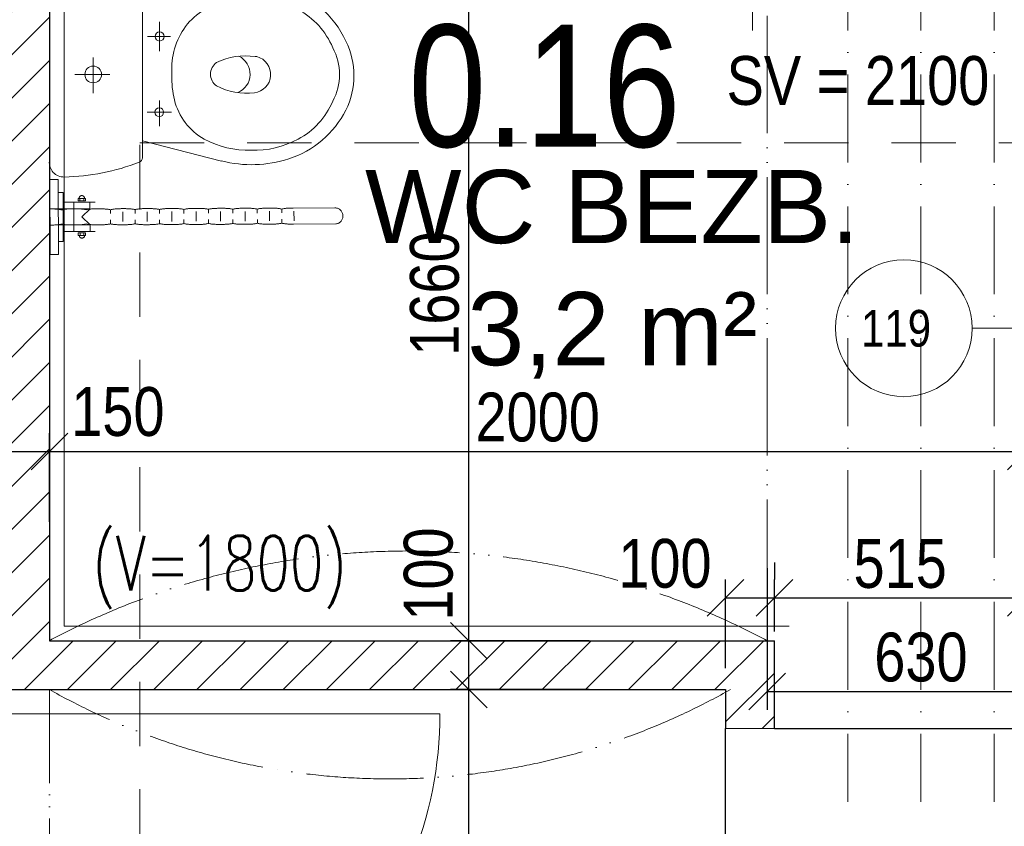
# Model space of a CAD drawing. Header units: millimetres. Extents: x -300958 to -108039, y 30118 to 292543.
# Tile 163 of 256: x -196533 to -194517, y 123305 to 124957. Entities that reach past the tile are written whole.
import ezdxf
from ezdxf.enums import TextEntityAlignment as Align

# ---------------------------------------------------------------- set-up
doc = ezdxf.new("R2010")
doc.units = ezdxf.units.MM
doc.header["$MEASUREMENT"] = 0
for name, pattern in [('ACAD_ISO05W100', [33, 24, -3, 0, -3, 0, -3]), ('ACAD_ISO10W100', [18, 12, -3, 0, -3]), ('DGN Style 2', [879.857395, 527.914437, -351.942958])]:
    doc.linetypes.add(name, pattern=pattern)
doc.layers.get('0').update_dxf_attribs({"lineweight": 13})
doc.layers.get('Defpoints').update_dxf_attribs({"color": 3, "lineweight": 13})
for name, color, linetype, lineweight in [('dims', 7, 'Continuous', 9), ('dvere', 7, 'Continuous', 9), ('Materiály', 1, 'Continuous', 13), ('navrh', 1, 'Continuous', 9), ('obklad', 8, 'Continuous', 5), ('OCEL', 7, 'Continuous', 13), ('popis', 7, 'Continuous', 9), ('PSV', 7, 'Continuous', 13), ('tenka', 7, 'Continuous', 13), ('texts', 3, 'Continuous', 30), ('walls', 7, 'Continuous', 13), ('zařizovací předměty', 7, 'Continuous', 9)]:
    doc.layers.add(name, color=color, linetype=linetype, lineweight=lineweight)
doc.styles.add('GENERATED_STYLE_8', font='arial.ttf')
doc.styles.get("Standard").update_dxf_attribs({"font": 'txt.shx'})
doc.styles.add('STYLE-0', font='ARIALN.TTF')
doc.styles.add('Style-Arial', font='arial.ttf')
doc.dimstyles.new('arch', dxfattribs={"dimscale": 50, "dimtxt": 2.5, "dimasz": 2.5, "dimexe": 1.25, "dimexo": 0.9, "dimtad": 1, "dimdec": 0, "dimtxsty": 'STYLE-0', "dimblk": 'ARCHTICK', "dimcen": 2.5, "dimadec": 0, "dimazin": 0, "dimtfac": 1, "dimtdec": 0, "dimtmove": 2, "dimatfit": 3, "dimldrblk": 'ARCHTICK', "dimfxl": 0, "dimarcsym": 0})

# ---------------------------------------------------------------- blocks, each defined once
blk = doc.blocks.new('wc_kombi')
at = {"color": 0, "linetype": 'ByBlock', "lineweight": -2}
for p, q in [((0.1775, 0), (-0.1775, 0)), ((0.0002, -0.1237), (0.0002, -0.0524)), ((-0.0347, -0.0898), (0.0384, -0.0898)), ((-0.1356, -0.1907), (-0.1773, -0.3527)), ((-0.1706, -0.1907), (0.1706, -0.1907)), ((0.1357, -0.1907), (-0.1356, -0.1907)), ((-0.0778, -0.2013), (-0.0778, -0.2482)), ((0.0775, -0.2004), (0.0775, -0.2501)), ((0.1773, -0.3527), (0.1357, -0.1907)), ((-0.1078, -0.2257), (-0.0478, -0.2257)), ((0.0534, -0.2257), (0.106, -0.2257)), ((0.0013, -0.2508), (-0.0024, -0.2508)), ((-0.0366, -0.4251), (-0.0367, -0.4214))]:
    blk.add_line(p, q, dxfattribs=at)
for centre, radius in [((0, -0.0898), 0.0171), ((-0.0778, -0.2257), 0.00927), ((0.0775, -0.2252), 0.0089)]:
    blk.add_circle(centre, radius, dxfattribs=at)
for centre, radius, start, end in [((-0.1801, -0.0299), 0.03, 84.9385, 181.5621), ((0.1801, -0.0299), 0.03, 358.4383, 95.0618), ((0.2615, -0.0178), 0.4718, 181.5608, 200.6512), ((-0.2615, -0.0178), 0.4718, 339.3489, 358.4387), ((-0.1706, -0.1807), 0.01, 200.6489, 270.0028), ((0.1706, -0.1807), 0.01, 270, 339.3483), ((-0.0114, -0.3985), 0.148, 86.5055, 126.0101), ((0.006, -0.4465), 0.1958, 76.3604, 91.3715), ((0.0217, -0.3796), 0.1271, 29.404, 76.1254), ((-0.0104, -0.3911), 0.1427, 128.0842, 148.8348), ((0.0459, -0.4104), 0.2012, 152.4237, 180.8026), ((-0.0371, -0.4083), 0.1924, 358.536, 28.2377), ((0.1001, -0.402), 0.1382, 154.478, 188.0608), ((-0.0005, -0.3598), 0.0297, 36.344, 144.2662), ((-0.0958, -0.404), 0.1343, 353.2317, 27.4086), ((0.0816, -0.4165), 0.2666, 166.1457, 193.5616), ((-0.0653, -0.4139), 0.2501, 342.2461, 14.1632), ((-0.0006, -0.3697), 0.0413, 206.767, 336.409), ((0.0659, -0.4119), 0.2212, 180.3296, 206.1001), ((0, -0.4154), 0.0378, 194.8362, 353.2743), ((-0.0346, -0.4193), 0.19, 331.7361, 1.8342), ((0.013, -0.4271), 0.1975, 195.246, 245.7395), ((-0.019, -0.4276), 0.2019, 297.1495, 341.935), ((0.0046, -0.437), 0.1552, 207.7501, 247.4669), ((-0.0065, -0.4349), 0.1579, 292.8858, 331.8972), ((0, -0.4814), 0.1131, 240.9792, 299.0208), ((0.0025, -0.4644), 0.1593, 243.6726, 296.3274)]:
    blk.add_arc(centre, radius, start, end, dxfattribs=at)
blk = doc.blocks.new('_ArchTick')
at = {"color": 0, "linetype": 'ByBlock', "flags": 128}
blk.add_lwpolyline([(-0.5, -0.5), (0.5, 0.5)], dxfattribs=at)
blk = doc.blocks.new('*D2607')
at = {"layer": 'Defpoints', "color": 0, "linetype": 'Continuous'}
for p in [(-194472.6, 123772.7), (-194472.6, 123769.9), (-194987.6, 123628.6)]:
    blk.add_point(p, dxfattribs=at)
at = {"layer": 'dims', "color": 0, "linetype": 'Continuous', "lineweight": -2}
for p, q in [((-194472.6, 123844.9), (-194472.6, 123810.2)), ((-194987.6, 123703.6), (-194987.6, 123810.2)), ((-194987.6, 123772.7), (-194472.6, 123772.7))]:
    blk.add_line(p, q, dxfattribs=at)
at = {"layer": 'dims', "color": 0, "linetype": 'Continuous', "lineweight": -2, "xscale": 75, "yscale": 75, "zscale": 75, "rotation": 180}
blk.add_blockref('_ArchTick', (-194987.6, 123772.7), dxfattribs=at)
at = {"layer": 'dims', "color": 0, "linetype": 'Continuous', "lineweight": -2, "xscale": 75, "yscale": 75, "zscale": 75}
blk.add_blockref('_ArchTick', (-194472.6, 123772.7), dxfattribs=at)
at = {"layer": 'dims', "color": 0, "linetype": 'Continuous', "insert": (-194730.1, 123842.5), "char_height": 100, "attachment_point": 5, "style": 'STYLE-0'}
blk.add_mtext('515', dxfattribs=at)
blk = doc.blocks.new('*D2608')
at = {"layer": 'Defpoints', "color": 0, "linetype": 'Continuous'}
for p in [(-194987.6, 123772.7), (-194987.6, 123769.9), (-195087.6, 123553.6)]:
    blk.add_point(p, dxfattribs=at)
at = {"layer": 'dims', "color": 0, "linetype": 'Continuous', "lineweight": -2}
for p, q in [((-194987.6, 123844.9), (-194987.6, 123810.2)), ((-195087.6, 123628.6), (-195087.6, 123810.2)), ((-195087.6, 123772.7), (-194987.6, 123772.7))]:
    blk.add_line(p, q, dxfattribs=at)
at = {"layer": 'dims', "color": 0, "linetype": 'Continuous', "lineweight": -2, "xscale": 75, "yscale": 75, "zscale": 75, "rotation": 180}
blk.add_blockref('_ArchTick', (-195087.6, 123772.7), dxfattribs=at)
at = {"layer": 'dims', "color": 0, "linetype": 'Continuous', "lineweight": -2, "xscale": 75, "yscale": 75, "zscale": 75}
blk.add_blockref('_ArchTick', (-194987.6, 123772.7), dxfattribs=at)
at = {"layer": 'dims', "color": 0, "linetype": 'Continuous', "insert": (-195211.9, 123842.8), "char_height": 100, "attachment_point": 5, "style": 'STYLE-0'}
blk.add_mtext('100', dxfattribs=at)
blk = doc.blocks.new('*D2611')
at = {"layer": 'Defpoints', "color": 0, "linetype": 'Continuous'}
for p in [(-195613.5, 125345), (-195291.9, 125345), (-195291.9, 123685)]:
    blk.add_point(p, dxfattribs=at)
at = {"layer": 'dims', "color": 0, "linetype": 'Continuous', "lineweight": -2}
for p, q in [((-195366.9, 125345), (-195651, 125345)), ((-195613.5, 123685), (-195613.5, 125345)), ((-195366.9, 123685), (-195651, 123685))]:
    blk.add_line(p, q, dxfattribs=at)
at = {"layer": 'dims', "color": 0, "linetype": 'Continuous', "lineweight": -2, "xscale": 75, "yscale": 75, "zscale": 75}
for p, rotation in [((-195613.5, 125345), 90), ((-195613.5, 123685), 270)]:
    blk.add_blockref('_ArchTick', p, dxfattribs=dict(at, rotation=rotation))
at = {"layer": 'dims', "color": 0, "linetype": 'Continuous', "insert": (-195683.3, 124396.1), "char_height": 100, "attachment_point": 5, "rotation": 90, "style": 'STYLE-0'}
blk.add_mtext('1660', dxfattribs=at)
blk = doc.blocks.new('*D2612')
at = {"layer": 'Defpoints', "color": 0, "linetype": 'Continuous'}
for p in [(-195613.5, 123685), (-195291.9, 123685), (-195291.9, 123585)]:
    blk.add_point(p, dxfattribs=at)
at = {"layer": 'dims', "color": 0, "linetype": 'Continuous', "lineweight": -2}
for p, q in [((-195366.9, 123685), (-195651, 123685)), ((-195613.5, 123585), (-195613.5, 123685)), ((-195366.9, 123585), (-195651, 123585))]:
    blk.add_line(p, q, dxfattribs=at)
at = {"layer": 'dims', "color": 0, "linetype": 'Continuous', "lineweight": -2, "xscale": 75, "yscale": 75, "zscale": 75}
for p, rotation in [((-195613.5, 123685), 90), ((-195613.5, 123585), 270)]:
    blk.add_blockref('_ArchTick', p, dxfattribs=dict(at, rotation=rotation))
at = {"layer": 'dims', "color": 0, "linetype": 'Continuous', "insert": (-195696, 123821.5), "char_height": 100, "attachment_point": 5, "rotation": 90, "style": 'STYLE-0'}
blk.add_mtext('100', dxfattribs=at)
blk = doc.blocks.new('*D2613')
at = {"layer": 'Defpoints', "color": 0, "linetype": 'Continuous'}
for p in [(-195613.5, 123585), (-195291.9, 123585), (-195291.9, 121285)]:
    blk.add_point(p, dxfattribs=at)
at = {"layer": 'dims', "color": 0, "linetype": 'Continuous', "lineweight": -2}
for p, q in [((-195366.9, 123585), (-195651, 123585)), ((-195613.5, 121285), (-195613.5, 123585)), ((-195366.9, 121285), (-195651, 121285))]:
    blk.add_line(p, q, dxfattribs=at)
at = {"layer": 'dims', "color": 0, "linetype": 'Continuous', "lineweight": -2, "xscale": 75, "yscale": 75, "zscale": 75}
for p, rotation in [((-195613.5, 123585), 90), ((-195613.5, 121285), 270)]:
    blk.add_blockref('_ArchTick', p, dxfattribs=dict(at, rotation=rotation))
at = {"layer": 'dims', "color": 0, "linetype": 'Continuous', "insert": (-195683.3, 122766.3), "char_height": 100, "attachment_point": 5, "rotation": 90, "style": 'STYLE-0'}
blk.add_mtext('2300', dxfattribs=at)
blk = doc.blocks.new('*D2614')
at = {"layer": 'Defpoints', "color": 0, "linetype": 'Continuous'}
for p in [(-194472.6, 124072.7), (-194472.6, 124069.9), (-196472.6, 123853.6)]:
    blk.add_point(p, dxfattribs=at)
at = {"layer": 'dims', "color": 0, "linetype": 'Continuous', "lineweight": -2}
for p, q in [((-194472.6, 124144.9), (-194472.6, 124110.2)), ((-196472.6, 123928.6), (-196472.6, 124110.2)), ((-196472.6, 124072.7), (-194472.6, 124072.7))]:
    blk.add_line(p, q, dxfattribs=at)
at = {"layer": 'dims', "color": 0, "linetype": 'Continuous', "lineweight": -2, "xscale": 75, "yscale": 75, "zscale": 75, "rotation": 180}
blk.add_blockref('_ArchTick', (-196472.6, 124072.7), dxfattribs=at)
at = {"layer": 'dims', "color": 0, "linetype": 'Continuous', "lineweight": -2, "xscale": 75, "yscale": 75, "zscale": 75}
blk.add_blockref('_ArchTick', (-194472.6, 124072.7), dxfattribs=at)
at = {"layer": 'dims', "color": 0, "linetype": 'Continuous', "insert": (-195472.6, 124142.5), "char_height": 100, "attachment_point": 5, "style": 'STYLE-0'}
blk.add_mtext('2000', dxfattribs=at)
blk = doc.blocks.new('*D2615')
at = {"layer": 'Defpoints', "color": 0, "linetype": 'Continuous'}
for p in [(-196472.6, 124072.7), (-196622.6, 123886.3), (-196472.6, 123879.3)]:
    blk.add_point(p, dxfattribs=at)
at = {"layer": 'dims', "color": 0, "linetype": 'Continuous', "lineweight": -2}
for p, q in [((-196622.6, 123961.3), (-196622.6, 124110.2)), ((-196472.6, 123954.3), (-196472.6, 124110.2)), ((-196622.6, 124072.7), (-196472.6, 124072.7))]:
    blk.add_line(p, q, dxfattribs=at)
at = {"layer": 'dims', "color": 0, "linetype": 'Continuous', "lineweight": -2, "xscale": 75, "yscale": 75, "zscale": 75, "rotation": 180}
blk.add_blockref('_ArchTick', (-196622.6, 124072.7), dxfattribs=at)
at = {"layer": 'dims', "color": 0, "linetype": 'Continuous', "lineweight": -2, "xscale": 75, "yscale": 75, "zscale": 75}
blk.add_blockref('_ArchTick', (-196472.6, 124072.7), dxfattribs=at)
at = {"layer": 'dims', "color": 0, "linetype": 'Continuous', "insert": (-196332.3, 124153.8), "char_height": 100, "attachment_point": 5, "style": 'STYLE-0'}
blk.add_mtext('150', dxfattribs=at)
blk = doc.blocks.new('*D2046')
at = {"layer": 'Defpoints', "color": 0, "linetype": 'Continuous'}
for p in [(-195002.6, 123908.6), (-194372.6, 123728.6), (-194372.6, 123581)]:
    blk.add_point(p, dxfattribs=at)
at = {"layer": 'dims', "color": 0, "linetype": 'Continuous', "lineweight": -2}
for p, q in [((-195002.6, 123833.6), (-195002.6, 123543.5)), ((-194372.6, 123653.6), (-194372.6, 123543.5)), ((-195002.6, 123581), (-194372.6, 123581))]:
    blk.add_line(p, q, dxfattribs=at)
at = {"layer": 'dims', "color": 0, "linetype": 'Continuous', "lineweight": -2, "xscale": 75, "yscale": 75, "zscale": 75, "rotation": 180}
blk.add_blockref('_ArchTick', (-195002.6, 123581), dxfattribs=at)
at = {"layer": 'dims', "color": 0, "linetype": 'Continuous', "lineweight": -2, "xscale": 75, "yscale": 75, "zscale": 75}
blk.add_blockref('_ArchTick', (-194372.6, 123581), dxfattribs=at)
at = {"layer": 'dims', "color": 0, "linetype": 'Continuous', "insert": (-194687.6, 123650.8), "char_height": 100, "attachment_point": 5, "style": 'STYLE-0'}
blk.add_mtext('630', dxfattribs=at)

msp = doc.modelspace()

# ---------------------------------------------------------------- hatches: boundary and pattern name
at = {"layer": 'Materiály', "linetype": 'Continuous'}
h = msp.add_hatch(dxfattribs=at)
h.set_pattern_fill('ANSI31', color=256, scale=500, style=0)
h.set_pattern_definition([(45, (31500, 0), (-44.194174, 44.194174), [])])
h.paths.add_polyline_path([(-196622.6, 124745), (-196622.6, 123585), (-195087.6, 123585), (-195087.6, 123505), (-195002.6, 123505), (-195002.6, 123685), (-196472.6, 123685), (-196472.6, 124662.2, -0.044202), (-196472.6, 124667.5), (-196472.6, 125022.5, -0.044199), (-196472.6, 125027.8), (-196472.6, 125345), (-196582.7, 125345, -0.008368), (-196622.6, 125322.8)])
h.paths.add_polyline_path([(-194987.6, 123685), (-195002.6, 123685), (-195002.6, 123505), (-194987.6, 123505)])
h.paths.add_polyline_path([(-196582.7, 125345), (-196622.6, 125345), (-196622.6, 125322.8, 0.008368)], flags=17)

# ---------------------------------------------------------------- linework, layer by layer
at = {"layer": 'dvere', "linetype": 'Continuous'}
for p, q in [((-194582.5, 124325), (-193535.3, 124325)), ((-196622.6, 123535), (-196472.6, 123535))]:
    msp.add_line(p, q, dxfattribs=at)
at = {"layer": 'dvere', "linetype": 'ACAD_ISO05W100', "ltscale": 8}
msp.add_line((-196472.6, 123585), (-196472.6, 122685), dxfattribs=at)
at = {"layer": 'dvere', "linetype": 'Continuous', "flags": 128}
msp.add_lwpolyline([(-196472.6, 123535), (-195672.6, 123535), (-196472.6, 123535), (-195672.6, 123535, -0.414214), (-196472.6, 122735)], format="xyb", dxfattribs=at)
at = {"layer": 'navrh', "linetype": 'Continuous', "lineweight": 30}
for p, q in [((-196472.6, 125345), (-196472.6, 123685)), ((-196472.6, 123685), (-194987.6, 123685)), ((-194987.6, 123505), (-194987.6, 123685)), ((-196622.6, 123585), (-195087.6, 123585)), ((-195087.6, 123585), (-195087.6, 123505))]:
    msp.add_line(p, q, dxfattribs=at)
at = {"layer": 'obklad', "linetype": 'Continuous', "flags": 128}
msp.add_lwpolyline([(-195032.6, 124935), (-195032.6, 124935), (-195032.6, 124935), (-195032.6, 125315), (-196442.6, 125315), (-196442.6, 123715), (-194957.6, 123715), (-194957.6, 123715), (-194957.6, 123715), (-194957.6, 123715)], dxfattribs=at)
at = {"layer": 'OCEL', "linetype": 'ACAD_ISO10W100', "ltscale": 15}
for p, q in [((-194837.6, 125115), (-194837.6, 123355)), ((-194687.6, 125115), (-194687.6, 123355)), ((-194537.6, 125115), (-194537.6, 123355))]:
    msp.add_line(p, q, dxfattribs=at)
at = {"layer": 'PSV', "linetype": 'Continuous', "lineweight": 0}
msp.add_circle((-194722.6, 124325), 140.1, dxfattribs=at)
at = {"layer": 'tenka', "linetype": 'ACAD_ISO05W100', "ltscale": 10}
msp.add_line((-195002.6, 124965), (-195002.6, 123685), dxfattribs=at)
at = {"layer": 'tenka', "linetype": 'DGN Style 2', "ltscale": 0.25}
for p, q in [((-196287.6, 124705), (-190867.6, 124705)), ((-196287.6, 115770), (-196287.6, 124705))]:
    msp.add_line(p, q, dxfattribs=at)
at = {"layer": 'tenka', "linetype": 'Continuous'}
msp.add_line((-194987.6, 123505), (-195087.6, 123505), dxfattribs=at)
at = {"layer": 'tenka', "linetype": 'ACAD_ISO05W100', "ltscale": 10, "flags": 128}
for points in [[(-195002.6, 123685, 0.250035), (-196472.6, 123685)], [(-195077.6, 123585, -0.262619), (-196472.6, 123585)]]:
    msp.add_lwpolyline(points, format="xyb", dxfattribs=at)
at = {"layer": 'walls', "linetype": 'Continuous', "lineweight": 30}
for p, q in [((-195087.6, 122785), (-195087.6, 123505)), ((-194987.6, 123505), (-194472.6, 123505))]:
    msp.add_line(p, q, dxfattribs=at)
at = {"layer": 'zařizovací předměty'}
for points in [[(-196454.5, 124629.7), (-196453.9, 124476.5), (-196471.1, 124476.4), (-196471.7, 124629.6), (-196454.5, 124629.7)], [(-196454.4, 124603.2), (-196444.3, 124603.2), (-196444, 124503), (-196454, 124503), (-196454.4, 124603.2)], [(-196444.2, 124583.2), (-196379.1, 124583.4)], [(-196422.3, 124523.5), (-196422.5, 124583.3)], [(-196413.6, 124586.1), (-196398.6, 124586.2), (-196398.6, 124591.2), (-196413.6, 124591.1), (-196413.6, 124586.1)], [(-196411.6, 124591.4), (-196411.6, 124591.4), (-196411.5, 124591.9), (-196411.4, 124592.5), (-196411.3, 124593), (-196411.1, 124593.5), (-196410.9, 124594), (-196410.6, 124594.4), (-196410.3, 124594.8), (-196410, 124595.2), (-196409.6, 124595.6), (-196409.2, 124595.9), (-196408.7, 124596.2), (-196408.2, 124596.4), (-196407.7, 124596.6), (-196407.2, 124596.7), (-196406.7, 124596.8), (-196406.1, 124596.8), (-196405.6, 124596.8), (-196405, 124596.7), (-196404.5, 124596.6), (-196404, 124596.4), (-196403.5, 124596.2), (-196403.1, 124595.9), (-196402.7, 124595.6), (-196402.3, 124595.3), (-196401.9, 124594.9), (-196401.6, 124594.5), (-196401.3, 124594), (-196401.1, 124593.5), (-196400.9, 124593), (-196400.8, 124592.5), (-196400.7, 124592)], [(-196410.1, 124591.2), (-196410, 124586.3)], [(-196402.1, 124591.2), (-196402.1, 124586.3)], [(-196389.4, 124570), (-196389.5, 124583.4)], [(-196472.6, 124569.4), (-196472.6, 124569.4), (-196471, 124569.5), (-196469.4, 124569.5), (-196467.9, 124569.5), (-196466.3, 124569.4), (-196464.8, 124569.4), (-196463.2, 124569.4), (-196461.6, 124569.3), (-196460.1, 124569.3), (-196458.5, 124569.2), (-196457, 124569), (-196455.4, 124568.9), (-196453.8, 124568.7), (-196452.3, 124568.5), (-196450.7, 124568.2), (-196449.1, 124567.9), (-196447.6, 124567.5), (-196446, 124567.9), (-196444.4, 124568.2), (-196442.8, 124568.5), (-196441.3, 124568.7), (-196439.7, 124568.9), (-196438.1, 124569.1), (-196436.5, 124569.2), (-196434.9, 124569.4), (-196433.4, 124569.4), (-196431.8, 124569.5), (-196430.2, 124569.6), (-196428.6, 124569.6), (-196427, 124569.6), (-196425.5, 124569.6), (-196423.9, 124569.6), (-196422.3, 124569.7), (-196420.7, 124569.7), (-196419.2, 124569.7), (-196417.6, 124569.7), (-196416.1, 124569.6), (-196414.5, 124569.6), (-196413, 124569.6), (-196411.4, 124569.5), (-196409.9, 124569.5), (-196408.3, 124569.4), (-196406.7, 124569.2), (-196405.2, 124569.1), (-196403.6, 124568.9), (-196402.1, 124568.7), (-196400.5, 124568.4), (-196399, 124568.1), (-196397.4, 124567.7), (-196395.8, 124568.1), (-196394.3, 124568.4), (-196392.7, 124568.7), (-196391.1, 124568.9), (-196389.5, 124569.1), (-196388, 124569.3), (-196386.4, 124569.4), (-196384.8, 124569.6), (-196383.3, 124569.6), (-196381.7, 124569.7), (-196380.1, 124569.8), (-196378.5, 124569.8), (-196377, 124569.8), (-196375.4, 124569.8), (-196373.8, 124569.9), (-196372.2, 124569.9), (-196370.7, 124569.8), (-196369.1, 124569.7), (-196367.6, 124569.6), (-196366, 124569.6), (-196364.5, 124569.5), (-196362.9, 124569.5), (-196361.4, 124569.5), (-196359.8, 124569.4), (-196358.3, 124569.3), (-196356.8, 124569.3), (-196355.2, 124569.1), (-196353.7, 124569), (-196352.1, 124568.8), (-196350.6, 124568.6), (-196349, 124568.3), (-196347.5, 124568), (-196345.9, 124568.3), (-196344.3, 124568.6), (-196342.7, 124568.9), (-196341.2, 124569.1), (-196339.6, 124569.3), (-196338, 124569.5), (-196336.4, 124569.7), (-196334.9, 124569.8), (-196333.3, 124569.9), (-196331.7, 124569.9), (-196330.1, 124570), (-196328.6, 124570), (-196327, 124570), (-196325.4, 124570.1), (-196323.8, 124570.1), (-196322.3, 124570.1), (-196320.7, 124570.1), (-196319.2, 124570.1), (-196317.6, 124570.1), (-196316, 124570.1), (-196314.4, 124570), (-196312.8, 124570), (-196311.3, 124569.9), (-196309.7, 124569.9), (-196308.1, 124569.8), (-196306.5, 124569.6), (-196304.9, 124569.5), (-196303.4, 124569.3), (-196301.8, 124569), (-196300.3, 124568.8), (-196298.8, 124568.5), (-196297.3, 124568.1), (-196295.7, 124568.5), (-196294.2, 124568.8), (-196292.6, 124569.1), (-196291, 124569.3), (-196289.5, 124569.5), (-196287.9, 124569.7), (-196286.3, 124569.8), (-196284.7, 124569.9), (-196283.2, 124570), (-196281.6, 124570.1), (-196280, 124570.1), (-196278.5, 124570.2), (-196276.9, 124570.2), (-196275.3, 124570.2), (-196273.8, 124570.2), (-196272.2, 124570.2), (-196270.6, 124570.2), (-196269, 124570.2), (-196267.5, 124570.2), (-196265.9, 124570.2), (-196264.3, 124570.2), (-196262.8, 124570.1), (-196261.2, 124570.1), (-196259.7, 124570), (-196258.1, 124569.9), (-196256.5, 124569.8), (-196255, 124569.6), (-196253.4, 124569.5), (-196251.8, 124569.2), (-196250.3, 124569), (-196248.7, 124568.7), (-196247.1, 124568.3), (-196245.6, 124568.7), (-196244, 124569), (-196242.4, 124569.3), (-196240.9, 124569.5), (-196239.3, 124569.7), (-196237.7, 124569.9), (-196236.2, 124570), (-196234.6, 124570.1), (-196233, 124570.2), (-196231.5, 124570.3), (-196229.9, 124570.3), (-196228.3, 124570.4), (-196226.8, 124570.4), (-196225.2, 124570.4), (-196223.6, 124570.4), (-196222.1, 124570.4), (-196220.5, 124570.4), (-196218.9, 124570.4), (-196217.4, 124570.4), (-196215.8, 124570.4), (-196214.2, 124570.4), (-196212.7, 124570.4), (-196211.1, 124570.3), (-196209.5, 124570.2), (-196207.9, 124570.1), (-196206.4, 124570), (-196204.8, 124569.9), (-196203.2, 124569.7), (-196201.7, 124569.4), (-196200.1, 124569.2), (-196198.5, 124568.9), (-196196.9, 124568.5), (-196195.4, 124568.9), (-196193.8, 124569.2), (-196192.3, 124569.5), (-196190.7, 124569.7), (-196189.1, 124569.9), (-196187.6, 124570.1), (-196186, 124570.2), (-196184.4, 124570.3), (-196182.9, 124570.4), (-196181.3, 124570.5), (-196179.7, 124570.5), (-196178.2, 124570.6), (-196176.6, 124570.6), (-196175, 124570.6), (-196173.5, 124570.6), (-196171.9, 124570.6), (-196170.3, 124570.6), (-196168.8, 124570.6), (-196167.2, 124570.6), (-196165.7, 124570.6), (-196164.1, 124570.6), (-196162.5, 124570.6), (-196161, 124570.5), (-196159.4, 124570.4), (-196157.9, 124570.3), (-196156.3, 124570.2), (-196154.7, 124570.1), (-196153.2, 124569.9), (-196151.6, 124569.6), (-196150, 124569.4), (-196148.5, 124569.1), (-196146.9, 124568.7), (-196145.4, 124569.1), (-196143.8, 124569.4), (-196142.3, 124569.7), (-196140.7, 124569.9), (-196139.2, 124570.1), (-196137.6, 124570.3), (-196136, 124570.4), (-196134.5, 124570.5), (-196132.9, 124570.6), (-196131.3, 124570.7), (-196129.7, 124570.7), (-196128.2, 124570.8), (-196126.6, 124570.8), (-196125, 124570.8), (-196123.4, 124570.8), (-196121.9, 124570.8), (-196120.3, 124570.8), (-196118.8, 124570.8), (-196117.2, 124570.8), (-196115.7, 124570.8), (-196114.1, 124570.8), (-196112.5, 124570.8), (-196111, 124570.7), (-196109.4, 124570.6), (-196107.9, 124570.5), (-196106.3, 124570.4), (-196104.8, 124570.3), (-196103.2, 124570.1), (-196101.6, 124569.8), (-196100.1, 124569.6), (-196098.5, 124569.3), (-196097, 124568.9), (-196095.4, 124569.3), (-196093.8, 124569.6), (-196092.3, 124569.9), (-196090.7, 124570.1), (-196089.1, 124570.3), (-196087.6, 124570.5), (-196086, 124570.6), (-196084.4, 124570.7), (-196082.8, 124570.8), (-196081.3, 124570.9), (-196079.7, 124570.9), (-196078.1, 124571), (-196076.6, 124571), (-196075, 124571), (-196073.4, 124571), (-196071.9, 124571), (-196070.3, 124571), (-196068.7, 124571), (-196067.1, 124571), (-196065.6, 124571), (-196064, 124571), (-196062.4, 124571), (-196060.9, 124570.9), (-196059.3, 124570.8), (-196057.7, 124570.7), (-196056.1, 124570.6), (-196054.6, 124570.5), (-196053, 124570.3), (-196051.4, 124570), (-196049.9, 124569.8), (-196048.3, 124569.5), (-196046.7, 124569.1), (-196045.2, 124569.5), (-196043.6, 124569.8), (-196042.1, 124570.1), (-196040.5, 124570.3), (-196039, 124570.5), (-196037.4, 124570.7), (-196035.9, 124570.8), (-196034.3, 124570.9), (-196032.7, 124571), (-196031.2, 124571.1), (-196029.6, 124571.1), (-196028, 124571.2), (-196026.4, 124571.2), (-196024.9, 124571.2), (-196023.3, 124571.2), (-196021.7, 124571.2), (-196020.2, 124571.2), (-196018.6, 124571.2), (-196017.1, 124571.2), (-196015.5, 124571.2), (-196013.9, 124571.2), (-196012.4, 124571.2), (-196010.8, 124571.1), (-196009.3, 124571), (-196007.7, 124570.9), (-196006.1, 124570.8), (-196004.6, 124570.7), (-196003, 124570.5), (-196001.5, 124570.2), (-195999.9, 124570), (-195998.3, 124569.7), (-195996.8, 124569.3), (-195995.2, 124569.7), (-195993.6, 124570), (-195992, 124570.3), (-195990.5, 124570.5), (-195988.9, 124570.7), (-195987.3, 124570.9), (-195985.7, 124571), (-195984.1, 124571.1), (-195982.6, 124571.2), (-195981, 124571.3), (-195979.4, 124571.4), (-195977.8, 124571.4), (-195976.2, 124571.4), (-195974.7, 124571.4), (-195973.1, 124571.4)], [(-196469.3, 124569.5), (-196389.1, 124569.8), (-196405.9, 124553.4), (-196389.2, 124536.7)], [(-196347.3, 124567.9), (-196347.2, 124559.9)], [(-196322.2, 124563.6), (-196322.2, 124543.6)], [(-196297.2, 124568.1), (-196297.1, 124560.1)], [(-196272.1, 124563.8), (-196272, 124543.8)], [(-196247.1, 124568.3), (-196247, 124560.3)], [(-196222, 124564), (-196221.9, 124544)], [(-196197, 124568.5), (-196197, 124560.5)], [(-196171.9, 124564.2), (-196171.9, 124544.2)], [(-196146.9, 124568.7), (-196146.9, 124560.7)], [(-196121.8, 124564.4), (-196121.8, 124544.4)], [(-196096.8, 124568.9), (-196096.8, 124560.9)], [(-196071.8, 124564.6), (-196071.7, 124544.6)], [(-196046.7, 124569.1), (-196046.7, 124561.1)], [(-196021.7, 124564.8), (-196021.6, 124544.8)], [(-195996.6, 124569.3), (-195996.6, 124561.3)], [(-195973.1, 124571.4), (-195887.7, 124571.8), (-195887.7, 124571.8), (-195886, 124571.7), (-195884.3, 124571.4), (-195882.7, 124571), (-195881.2, 124570.5), (-195879.8, 124569.8), (-195878.4, 124568.9), (-195877.2, 124568), (-195876, 124566.9), (-195875, 124565.7), (-195874.1, 124564.4), (-195873.3, 124563), (-195872.6, 124561.5), (-195872.1, 124560), (-195871.7, 124558.4), (-195871.5, 124556.7), (-195871.4, 124555), (-195871.5, 124553.3), (-195871.7, 124551.6), (-195872.2, 124550), (-195872.7, 124548.5), (-195873.4, 124547.1), (-195874.2, 124545.8), (-195875.1, 124544.6), (-195876.1, 124543.4), (-195877.3, 124542.4), (-195878.5, 124541.5), (-195879.9, 124540.7), (-195881.3, 124540), (-195882.8, 124539.5), (-195884.3, 124539.1), (-195885.9, 124538.9), (-195972.8, 124538.4)], [(-195971.6, 124565), (-195971.5, 124545)], [(-196472.4, 124536.5), (-196472.4, 124536.5), (-196470.9, 124536.5), (-196469.3, 124536.5), (-196467.7, 124536.5), (-196466.2, 124536.5), (-196464.6, 124536.6), (-196463.1, 124536.6), (-196461.5, 124536.7), (-196459.9, 124536.8), (-196458.4, 124536.9), (-196456.8, 124537), (-196455.3, 124537.2), (-196453.7, 124537.4), (-196452.1, 124537.6), (-196450.6, 124537.9), (-196449, 124538.2), (-196447.5, 124538.6), (-196445.9, 124538.2), (-196444.3, 124537.9), (-196442.7, 124537.7), (-196441.2, 124537.4), (-196439.6, 124537.2), (-196438, 124537.1), (-196436.5, 124537), (-196434.9, 124536.9), (-196433.3, 124536.8), (-196431.8, 124536.7), (-196430.2, 124536.7), (-196428.6, 124536.7), (-196427, 124536.7), (-196425.5, 124536.7), (-196423.9, 124536.7), (-196422.3, 124536.7), (-196420.8, 124536.7), (-196419.2, 124536.7), (-196417.6, 124536.7), (-196416.1, 124536.7), (-196414.5, 124536.8), (-196413, 124536.8), (-196411.4, 124536.9), (-196409.8, 124537), (-196408.3, 124537.1), (-196406.7, 124537.2), (-196405.2, 124537.4), (-196403.6, 124537.6), (-196402.1, 124537.8), (-196400.5, 124538.1), (-196398.9, 124538.4), (-196397.4, 124538.8), (-196395.8, 124538.4), (-196394.2, 124538.1), (-196392.6, 124537.9), (-196391, 124537.6), (-196389.4, 124537.4), (-196387.9, 124537.3), (-196386.3, 124537.2), (-196384.8, 124537.1), (-196383.2, 124537), (-196381.7, 124536.9), (-196380.1, 124536.9), (-196378.6, 124536.9), (-196377, 124536.9), (-196375.5, 124536.9), (-196373.9, 124536.9), (-196372.4, 124536.9), (-196370.8, 124536.9), (-196369.2, 124536.9), (-196367.6, 124536.9), (-196366, 124536.9), (-196364.5, 124537), (-196362.9, 124537), (-196361.3, 124537.1), (-196359.7, 124537.2), (-196358.1, 124537.3), (-196356.6, 124537.4), (-196355, 124537.6), (-196353.4, 124537.8), (-196351.9, 124538), (-196350.3, 124538.3), (-196348.7, 124538.6), (-196347.2, 124539), (-196345.7, 124538.6), (-196344.2, 124538.3), (-196342.7, 124538.1), (-196341.1, 124537.8), (-196339.6, 124537.6), (-196338, 124537.5), (-196336.4, 124537.4), (-196334.8, 124537.3), (-196333.2, 124537.2), (-196331.7, 124537.1), (-196330.1, 124537.1), (-196328.5, 124537.1), (-196326.9, 124537.1), (-196325.3, 124537.1), (-196323.7, 124537.1), (-196322.1, 124537.1), (-196320.6, 124537.1), (-196319.1, 124537.1), (-196317.5, 124537.1), (-196316, 124537.1), (-196314.4, 124537.2), (-196312.8, 124537.2), (-196311.3, 124537.3), (-196309.7, 124537.4), (-196308.2, 124537.5), (-196306.6, 124537.6), (-196305, 124537.8), (-196303.5, 124537.9), (-196301.9, 124538.2), (-196300.4, 124538.4), (-196298.9, 124538.8), (-196297.3, 124539.1), (-196295.8, 124538.8), (-196294.2, 124538.5), (-196292.6, 124538.2), (-196291, 124538), (-196289.5, 124537.8), (-196287.9, 124537.6), (-196286.3, 124537.5), (-196284.7, 124537.4), (-196283.2, 124537.3), (-196281.6, 124537.3), (-196280, 124537.2), (-196278.4, 124537.2), (-196276.9, 124537.2), (-196275.3, 124537.2), (-196273.7, 124537.2), (-196272.1, 124537.2), (-196270.6, 124537.2), (-196269, 124537.2), (-196267.4, 124537.2), (-196265.9, 124537.3), (-196264.3, 124537.3), (-196262.7, 124537.4), (-196261.2, 124537.4), (-196259.6, 124537.5), (-196258, 124537.6), (-196256.5, 124537.8), (-196254.9, 124537.9), (-196253.3, 124538.1), (-196251.8, 124538.4), (-196250.2, 124538.6), (-196248.6, 124539), (-196247.1, 124539.3), (-196245.5, 124539), (-196243.9, 124538.7), (-196242.4, 124538.4), (-196240.8, 124538.2), (-196239.2, 124538), (-196237.7, 124537.8), (-196236.1, 124537.7), (-196234.6, 124537.6), (-196233, 124537.5), (-196231.5, 124537.5), (-196229.9, 124537.5), (-196228.4, 124537.4), (-196226.8, 124537.4), (-196225.3, 124537.4), (-196223.7, 124537.4), (-196222.2, 124537.4), (-196220.6, 124537.4), (-196219, 124537.4), (-196217.4, 124537.5), (-196215.9, 124537.5), (-196214.3, 124537.5), (-196212.7, 124537.6), (-196211.1, 124537.6), (-196209.5, 124537.7), (-196207.9, 124537.8), (-196206.3, 124538), (-196204.8, 124538.1), (-196203.2, 124538.3), (-196201.6, 124538.6), (-196200, 124538.9), (-196198.4, 124539.2), (-196196.8, 124539.5), (-196195.3, 124539.2), (-196193.7, 124538.9), (-196192.2, 124538.6), (-196190.6, 124538.4), (-196189, 124538.2), (-196187.5, 124538.1), (-196185.9, 124537.9), (-196184.4, 124537.8), (-196182.8, 124537.8), (-196181.3, 124537.7), (-196179.7, 124537.7), (-196178.2, 124537.6), (-196176.6, 124537.6), (-196175, 124537.6), (-196173.5, 124537.6), (-196171.9, 124537.6), (-196170.4, 124537.6), (-196168.8, 124537.6), (-196167.2, 124537.7), (-196165.6, 124537.7), (-196164.1, 124537.7), (-196162.5, 124537.8), (-196160.9, 124537.8), (-196159.3, 124537.9), (-196157.8, 124538), (-196156.2, 124538.2), (-196154.6, 124538.3), (-196153, 124538.5), (-196151.5, 124538.8), (-196149.9, 124539.1), (-196148.3, 124539.4), (-196146.8, 124539.7), (-196145.2, 124539.4), (-196143.6, 124539.1), (-196142.1, 124538.8), (-196140.5, 124538.6), (-196138.9, 124538.4), (-196137.4, 124538.3), (-196135.8, 124538.1), (-196134.2, 124538), (-196132.7, 124538), (-196131.1, 124537.9), (-196129.6, 124537.9), (-196128, 124537.8), (-196126.4, 124537.8), (-196124.9, 124537.8), (-196123.3, 124537.8), (-196121.7, 124537.8), (-196120.2, 124537.8), (-196118.6, 124537.9), (-196117.1, 124537.9), (-196115.5, 124537.9), (-196113.9, 124537.9), (-196112.4, 124538), (-196110.8, 124538), (-196109.3, 124538.1), (-196107.7, 124538.2), (-196106.1, 124538.4), (-196104.6, 124538.6), (-196103, 124538.8), (-196101.5, 124539), (-196099.9, 124539.3), (-196098.3, 124539.6), (-196096.8, 124539.9), (-196095.2, 124539.6), (-196093.7, 124539.3), (-196092.1, 124539), (-196090.5, 124538.8), (-196089, 124538.6), (-196087.4, 124538.5), (-196085.8, 124538.3), (-196084.3, 124538.2), (-196082.7, 124538.2), (-196081.1, 124538.1), (-196079.6, 124538.1), (-196078, 124538.1), (-196076.4, 124538), (-196074.9, 124538), (-196073.3, 124538), (-196071.7, 124538), (-196070.2, 124538.1), (-196068.6, 124538.1), (-196067, 124538.1), (-196065.5, 124538.1), (-196063.9, 124538.1), (-196062.3, 124538.2), (-196060.8, 124538.3), (-196059.2, 124538.3), (-196057.6, 124538.4), (-196056.1, 124538.6), (-196054.5, 124538.8), (-196052.9, 124539), (-196051.4, 124539.2), (-196049.8, 124539.5), (-196048.2, 124539.8), (-196046.7, 124540.2), (-196045.1, 124539.8), (-196043.5, 124539.5), (-196042, 124539.2), (-196040.4, 124539), (-196038.8, 124538.8), (-196037.3, 124538.7), (-196035.7, 124538.5), (-196034.1, 124538.4), (-196032.6, 124538.4), (-196031, 124538.3), (-196029.5, 124538.3), (-196027.9, 124538.3), (-196026.3, 124538.2), (-196024.8, 124538.2), (-196023.2, 124538.2), (-196021.6, 124538.3), (-196020.1, 124538.3), (-196018.5, 124538.3), (-196016.9, 124538.3), (-196015.4, 124538.3), (-196013.8, 124538.3), (-196012.3, 124538.4), (-196010.7, 124538.5), (-196009.1, 124538.5), (-196007.6, 124538.7), (-196006, 124538.8), (-196004.5, 124539), (-196002.9, 124539.2), (-196001.3, 124539.4), (-195999.8, 124539.7), (-195998.2, 124540), (-195996.7, 124540.4), (-195995.1, 124540), (-195993.5, 124539.7), (-195991.9, 124539.4), (-195990.4, 124539.2), (-195988.8, 124539), (-195987.2, 124538.9), (-195985.7, 124538.7), (-195984.1, 124538.6), (-195982.5, 124538.6), (-195980.9, 124538.5), (-195979.4, 124538.5), (-195977.8, 124538.5), (-195976.2, 124538.5), (-195974.7, 124538.4), (-195973.1, 124538.5)], [(-196347.2, 124547.1), (-196347.2, 124539)], [(-196297.1, 124547.2), (-196297, 124539.2)], [(-196247, 124547.4), (-196247, 124539.4)], [(-196196.9, 124547.6), (-196196.9, 124539.6)], [(-196146.8, 124547.8), (-196146.8, 124539.8)], [(-196096.7, 124548), (-196096.7, 124540)], [(-196046.6, 124548.2), (-196046.6, 124540.2)], [(-195996.5, 124548.4), (-195996.5, 124540.4)], [(-196389.2, 124536.7), (-196470.3, 124536.4)], [(-196444, 124523.1), (-196378.9, 124523.3)], [(-196413.3, 124515.4), (-196398.3, 124515.4), (-196398.3, 124520.4), (-196413.3, 124520.4), (-196413.3, 124515.4)], [(-196409.8, 124515.3), (-196409.8, 124520.3)], [(-196401.8, 124515.4), (-196401.9, 124520.3)], [(-196389.2, 124523.6), (-196389.3, 124536.7)], [(-196411.2, 124515.2), (-196411.2, 124515.2), (-196411.2, 124514.6), (-196411.1, 124514.1), (-196411, 124513.5), (-196410.8, 124513), (-196410.6, 124512.6), (-196410.3, 124512.1), (-196410, 124511.7), (-196409.6, 124511.3), (-196409.2, 124511), (-196408.8, 124510.6), (-196408.4, 124510.4), (-196407.9, 124510.1), (-196407.4, 124510), (-196406.9, 124509.8), (-196406.3, 124509.8), (-196405.8, 124509.7), (-196405.2, 124509.8), (-196404.7, 124509.8), (-196404.2, 124510), (-196403.7, 124510.2), (-196403.2, 124510.4), (-196402.7, 124510.7), (-196402.3, 124511), (-196401.9, 124511.3), (-196401.6, 124511.7), (-196401.3, 124512.2), (-196401, 124512.6), (-196400.8, 124513.1), (-196400.6, 124513.6), (-196400.5, 124514.1), (-196400.4, 124514.6)]]:
    msp.add_lwpolyline(points, dxfattribs=at)

# ---------------------------------------------------------------- block references
at = {"layer": 'zařizovací předměty', "linetype": 'Continuous', "extrusion": (0, 0, -1), "xscale": -1000, "yscale": -1000, "zscale": 1000, "rotation": 90}
msp.add_blockref('wc_kombi', (196472.6, 124845), dxfattribs=at)

# ---------------------------------------------------------------- texts
at = {"layer": 'dims', "linetype": 'Continuous', "style": 'STYLE-0'}
msp.add_text('SV = 2100', height=100, dxfattribs=at).set_placement((-194816.6, 124832.7), align=Align.MIDDLE_CENTER)
at = {"layer": 'obklad', "linetype": 'Continuous', "insert": (-196384.5, 123896.7), "char_height": 112, "attachment_point": 4, "rotation": 0.0012, "line_spacing_factor": 0.765173, "style": 'Style-Arial'}
msp.add_mtext('\\A1;{\\Fromans|c238;\\W0.7143; \\P(V=1800)}', dxfattribs=at)
at = {"layer": 'popis', "linetype": 'Continuous', "lineweight": 0, "insert": (-195319.8, 124649.4), "char_height": 150, "width": 1303.837, "attachment_point": 2, "style": 'GENERATED_STYLE_8'}
msp.add_mtext('WC BEZB. \\P3,2 m²', dxfattribs=at)
at = {"layer": 'PSV', "linetype": 'Continuous', "lineweight": 0, "style": 'STYLE-0'}
msp.add_text('119', height=75, dxfattribs=at).set_placement((-194738.5, 124325), align=Align.MIDDLE_CENTER)
at = {"layer": 'texts', "linetype": 'Continuous', "lineweight": 0, "insert": (-195458.6, 124820), "char_height": 250, "attachment_point": 5, "line_spacing_factor": 0.722892}
msp.add_mtext('{\\fArial Narrow|b0|i0|c238|p39;0.16}', dxfattribs=at)

# ---------------------------------------------------------------- dimensions: what is measured, and where the dimension line sits
at = {"layer": 'dims', "linetype": 'Continuous'}
for base, p1, p2, picture, middle in [((-195613.5, 125345), (-195291.9, 123685), (-195291.9, 125345), '*D2611', (-195683.3, 124396.1)), ((-195613.5, 123685), (-195291.9, 123585), (-195291.9, 123685), '*D2612', (-195696, 123821.5)), ((-195613.5, 123585), (-195291.9, 121285), (-195291.9, 123585), '*D2613', (-195683.3, 122766.3))]:
    dim = msp.add_linear_dim(base=base, p1=p1, p2=p2, angle=90, dimstyle='arch', override={"dimtxt": 2, "dimasz": 1.5, "dimexe": 0.75, "dimexo": 1.5, "dimgap": 0.375, "dimcen": 0.05}, dxfattribs=at)
    dim.commit()
    dim.dimension.update_dxf_attribs({"geometry": picture, "text_midpoint": middle, "dimtype": 160})
for base, p1, p2, picture, middle in [((-196472.6, 124072.7), (-196622.6, 123886.3), (-196472.6, 123879.3), '*D2615', (-196332.3, 124153.8)), ((-194987.6, 123772.7), (-195087.6, 123553.6), (-194987.6, 123769.9), '*D2608', (-195211.9, 123842.8))]:
    dim = msp.add_linear_dim(base=base, p1=p1, p2=p2, dimstyle='arch', override={"dimtxt": 2, "dimasz": 1.5, "dimexe": 0.75, "dimexo": 1.5, "dimgap": 0.375, "dimcen": 0.05}, dxfattribs=at)
    dim.commit()
    dim.dimension.update_dxf_attribs({"geometry": picture, "text_midpoint": middle, "dimtype": 160})
for base, p1, p2, picture, middle in [((-194472.6, 124072.7), (-196472.6, 123853.6), (-194472.6, 124069.9), '*D2614', (-195472.6, 124142.5)), ((-194372.6, 123581), (-195002.6, 123908.6), (-194372.6, 123728.6), '*D2046', (-194687.6, 123650.8)), ((-194472.6, 123772.7), (-194987.6, 123628.6), (-194472.6, 123769.9), '*D2607', (-194730.1, 123842.5))]:
    dim = msp.add_linear_dim(base=base, p1=p1, p2=p2, dimstyle='arch', override={"dimtxt": 2, "dimasz": 1.5, "dimexe": 0.75, "dimexo": 1.5, "dimgap": 0.375, "dimcen": 0.05}, dxfattribs=at)
    dim.commit()
    dim.dimension.update_dxf_attribs({"geometry": picture, "text_midpoint": middle})

doc.saveas('drawing.dxf')
